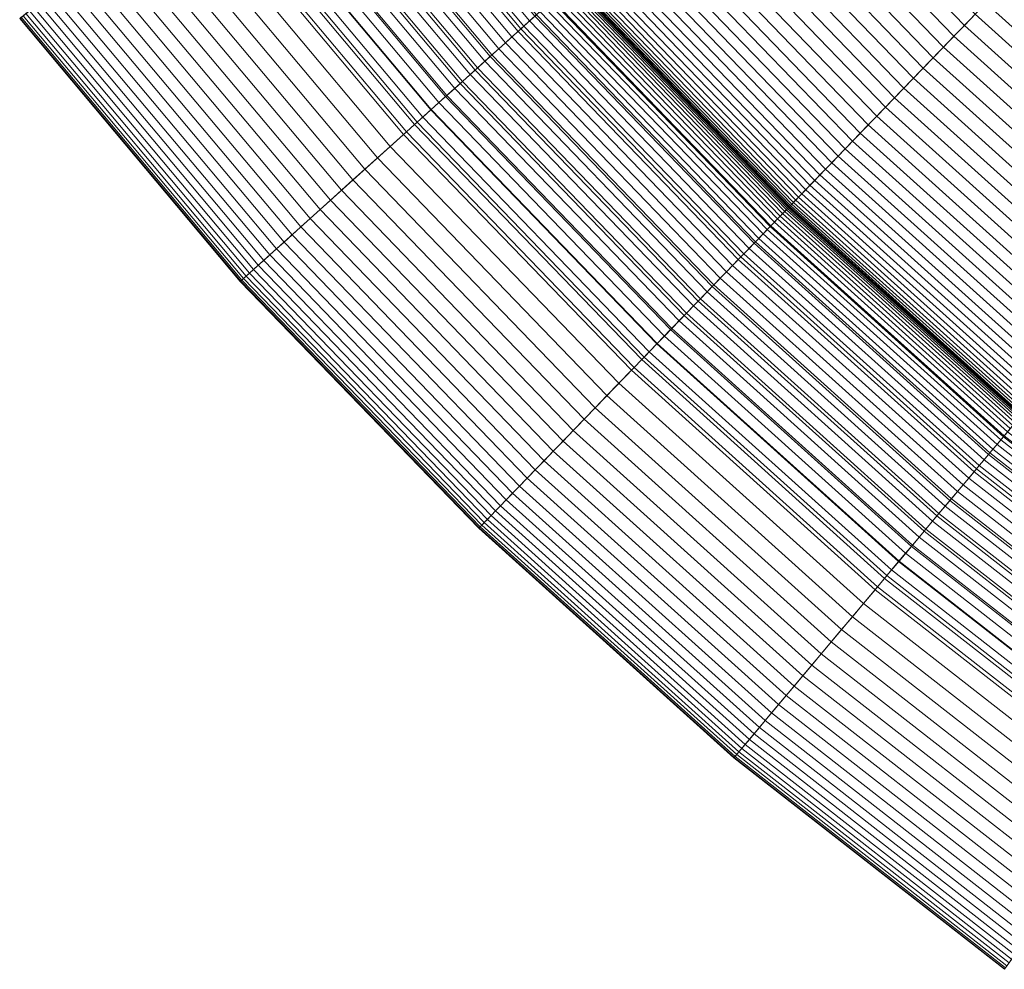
# Model space of a CAD drawing. Header units: millimetres. Extents: x -219 to 220, y -220 to 220.
# Tile 1 of 146: x -173 to -129, y -178 to -136. Entities that reach past the tile are written whole.
import ezdxf

# ---------------------------------------------------------------- set-up
doc = ezdxf.new("R2010")
doc.units = ezdxf.units.MM
doc.layers.add('LUCIDO_1', color=1, linetype='Continuous', lineweight=20, true_color=0xff0000)
doc.layers.add('Nessuna', color=7, linetype='Continuous', lineweight=9)

# ---------------------------------------------------------------- blocks, each defined once
blk = doc.blocks.new('Group-1')
at = {"layer": 'Nessuna', "color": 7, "linetype": 'Continuous', "lineweight": 9, "transparency": 33554687}
for points in [[(-139.402, -144.802, -79.962), (-149.159, -134.698, -79.962), (-37.582, -34.234, -89.301), (-35.105, -36.799, -89.301)], [(-128.963, -154.201, -79.962), (-139.402, -144.802, -79.962), (-35.105, -36.799, -89.301), (-32.454, -39.186, -89.301)], [(-117.895, -162.849, -79.962), (-128.963, -154.201, -79.962), (-32.454, -39.186, -89.301), (-29.644, -41.382, -89.301)], [(-150.552, -135.952, -79.756), (-159.665, -125.092, -79.756), (-158.929, -124.516, -79.881), (-149.857, -135.327, -79.881)], [(-149.924, -135.386, -3.656), (-158.999, -124.571, -3.656), (-159.251, -124.768, -3.284), (-150.162, -135.601, -3.284)], [(-151.241, -136.573, -79.587), (-160.396, -125.663, -79.587), (-159.665, -125.092, -79.756), (-150.552, -135.952, -79.756)], [(-150.413, -135.827, -2.929), (-159.518, -124.977, -2.929), (-159.798, -125.195, -2.59), (-150.677, -136.065, -2.59)], [(-150.162, -135.601, -3.284), (-159.251, -124.768, -3.284), (-159.518, -124.977, -2.929), (-150.413, -135.827, -2.929)], [(-150.954, -136.314, -2.27), (-160.091, -125.424, -2.27), (-160.396, -125.663, -1.968), (-151.241, -136.573, -1.968)], [(-150.677, -136.065, -2.59), (-159.798, -125.195, -2.59), (-160.091, -125.424, -2.27), (-150.954, -136.314, -2.27)], [(-151.924, -137.187, -79.375), (-161.12, -126.228, -79.375), (-160.396, -125.663, -79.587), (-151.241, -136.573, -79.587)], [(-151.539, -136.841, -1.685), (-160.712, -125.91, -1.685), (-161.039, -126.165, -1.423), (-151.848, -137.119, -1.423)], [(-151.241, -136.573, -1.968), (-160.396, -125.663, -1.968), (-160.712, -125.91, -1.685), (-151.539, -136.841, -1.685)], [(-130.226, -135.3, -60.595), (-139.343, -125.859, -60.595), (-139.855, -126.32, -60.435), (-130.705, -135.796, -60.435)], [(-152.598, -137.795, -79.12), (-161.835, -126.787, -79.12), (-161.12, -126.228, -79.375), (-151.924, -137.187, -79.375)], [(-151.848, -137.119, -1.423), (-161.039, -126.165, -1.423), (-161.375, -126.428, -1.181), (-152.165, -137.404, -1.181)], [(-130.705, -135.796, -60.435), (-139.855, -126.32, -60.435), (-140.361, -126.776, -60.244), (-131.177, -136.286, -60.244)], [(-153.263, -138.393, -78.822), (-162.54, -127.338, -78.822), (-161.835, -126.787, -79.12), (-152.598, -137.795, -79.12)], [(-152.491, -137.698, -0.96), (-161.721, -126.698, -0.96), (-162.074, -126.974, -0.761), (-152.824, -137.998, -0.761)], [(-152.165, -137.404, -1.181), (-161.375, -126.428, -1.181), (-161.721, -126.698, -0.96), (-152.491, -137.698, -0.96)], [(-131.177, -136.286, -60.244), (-140.361, -126.776, -60.244), (-140.859, -127.225, -60.02), (-131.643, -136.768, -60.02)], [(-153.165, -138.304, -0.585), (-162.435, -127.256, -0.585), (-162.802, -127.543, -0.431), (-153.511, -138.616, -0.431)], [(-152.824, -137.998, -0.761), (-162.074, -126.974, -0.761), (-162.435, -127.256, -0.585), (-153.165, -138.304, -0.585)], [(-131.643, -136.768, -60.02), (-140.859, -127.225, -60.02), (-141.35, -127.666, -59.766), (-132.102, -137.243, -59.766)], [(-153.917, -138.982, -78.482), (-163.233, -127.879, -78.482), (-162.54, -127.338, -78.822), (-153.263, -138.393, -78.822)], [(-153.511, -138.616, -0.431), (-162.802, -127.543, -0.431), (-163.175, -127.834, -0.3), (-153.862, -138.933, -0.3)], [(-132.102, -137.243, -59.766), (-141.35, -127.666, -59.766), (-141.83, -128.099, -59.48), (-132.551, -137.708, -59.48)], [(-154.218, -139.253, -0.192), (-163.553, -128.129, -0.192), (-163.934, -128.427, -0.108), (-154.578, -139.577, -0.108)], [(-154.558, -139.559, -78.101), (-163.913, -128.41, -78.101), (-163.233, -127.879, -78.482), (-153.917, -138.982, -78.482)], [(-153.862, -138.933, -0.3), (-163.175, -127.834, -0.3), (-163.553, -128.129, -0.192), (-154.218, -139.253, -0.192)], [(-132.551, -137.708, -59.48), (-141.83, -128.099, -59.48), (-142.301, -128.522, -59.164), (-132.991, -138.163, -59.164)], [(-155.185, -140.123, -77.68), (-164.577, -128.93, -77.68), (-163.913, -128.41, -78.101), (-154.558, -139.559, -78.101)], [(-154.578, -139.577, -0.108), (-163.934, -128.427, -0.108), (-164.318, -128.727, -0.048), (-154.94, -139.903, -0.048)], [(-132.991, -138.163, -59.164), (-142.301, -128.522, -59.164), (-142.759, -128.935, -58.819), (-133.419, -138.607, -58.819)], [(-155.796, -140.674, -77.22), (-165.226, -129.436, -77.22), (-164.577, -128.93, -77.68), (-155.185, -140.123, -77.68)], [(-155.303, -140.23, -0.012), (-164.703, -129.028, -0.012), (-165.09, -129.33), (-155.668, -140.559)], [(-154.94, -139.903, -0.048), (-164.318, -128.727, -0.048), (-164.703, -129.028, -0.012), (-155.303, -140.23, -0.012)], [(-133.419, -138.607, -58.819), (-142.759, -128.935, -58.819), (-143.205, -129.337, -58.445), (-133.836, -139.039, -58.445)], [(-155.668, -140.559), (-165.09, -129.33), (-172.97, -135.487), (-163.1, -147.25)], [(-156.391, -141.209, -76.721), (-165.856, -129.929, -76.721), (-165.226, -129.436, -77.22), (-155.796, -140.674, -77.22)], [(-133.836, -139.039, -58.445), (-143.205, -129.337, -58.445), (-143.638, -129.726, -58.043), (-134.24, -139.457, -58.043)], [(-156.968, -141.729, -76.186), (-166.468, -130.407, -76.186), (-165.856, -129.929, -76.721), (-156.391, -141.209, -76.721)], [(-134.24, -139.457, -58.043), (-143.638, -129.726, -58.043), (-144.056, -130.103, -57.615), (-134.631, -139.862, -57.615)], [(-134.631, -139.862, -57.615), (-144.056, -130.103, -57.615), (-144.458, -130.465, -57.16), (-135.007, -140.251, -57.16)], [(-157.525, -142.23, -75.614), (-167.059, -130.868, -75.614), (-166.468, -130.407, -76.186), (-156.968, -141.729, -76.186)], [(-135.368, -140.625, -56.68), (-144.844, -130.812, -56.68), (-145.213, -131.144, -56.176), (-135.713, -140.982, -56.176)], [(-135.007, -140.251, -57.16), (-144.458, -130.465, -57.16), (-144.844, -130.812, -56.68), (-135.368, -140.625, -56.68)], [(-158.061, -142.713, -75.008), (-167.628, -131.313, -75.008), (-167.059, -130.868, -75.614), (-157.525, -142.23, -75.614)], [(-135.713, -140.982, -56.176), (-145.213, -131.144, -56.176), (-145.563, -131.46, -55.65), (-136.041, -141.322, -55.65)], [(-158.576, -143.177, -74.368), (-168.173, -131.739, -74.368), (-167.628, -131.313, -75.008), (-158.061, -142.713, -75.008)], [(-136.041, -141.322, -55.65), (-145.563, -131.46, -55.65), (-145.895, -131.759, -55.102), (-136.351, -141.643, -55.102)], [(-159.068, -143.619, -73.696), (-168.695, -132.146, -73.696), (-168.173, -131.739, -74.368), (-158.576, -143.177, -74.368)], [(-136.643, -141.945, -54.533), (-146.208, -132.04, -54.533), (-146.5, -132.303, -53.945), (-136.916, -142.228, -53.945)], [(-136.351, -141.643, -55.102), (-145.895, -131.759, -55.102), (-146.208, -132.04, -54.533), (-136.643, -141.945, -54.533)], [(-159.978, -144.439, -72.263), (-169.66, -132.9, -72.263), (-169.191, -132.534, -72.994), (-159.535, -144.041, -72.994)], [(-159.535, -144.041, -72.994), (-169.191, -132.534, -72.994), (-168.695, -132.146, -73.696), (-159.068, -143.619, -73.696)], [(-137.169, -142.49, -53.339), (-146.771, -132.547, -53.339), (-147.021, -132.772, -52.717), (-137.403, -142.732, -52.717)], [(-136.916, -142.228, -53.945), (-146.5, -132.303, -53.945), (-146.771, -132.547, -53.339), (-137.169, -142.49, -53.339)], [(-160.394, -144.814, -71.505), (-170.101, -133.245, -71.505), (-169.66, -132.9, -72.263), (-159.978, -144.439, -72.263)], [(-137.615, -142.952, -52.08), (-147.248, -132.977, -52.08), (-147.453, -133.162, -51.429), (-137.807, -143.151, -51.429)], [(-137.403, -142.732, -52.717), (-147.021, -132.772, -52.717), (-147.248, -132.977, -52.08), (-137.615, -142.952, -52.08)], [(-160.784, -145.165, -70.721), (-170.514, -133.568, -70.721), (-170.101, -133.245, -71.505), (-160.394, -144.814, -71.505)], [(-137.977, -143.327, -50.765), (-147.635, -133.326, -50.765), (-147.794, -133.468, -50.091), (-138.125, -143.48, -50.091)], [(-137.807, -143.151, -51.429), (-147.453, -133.162, -51.429), (-147.635, -133.326, -50.765), (-137.977, -143.327, -50.765)], [(-161.478, -145.79, -69.084), (-171.251, -134.143, -69.084), (-170.898, -133.868, -69.914), (-161.145, -145.49, -69.914)], [(-161.145, -145.49, -69.914), (-170.898, -133.868, -69.914), (-170.514, -133.568, -70.721), (-160.784, -145.165, -70.721)], [(-138.573, -143.944, -9.02), (-148.272, -133.899, -9.02), (-148.317, -133.94, -8.533), (-138.615, -143.987, -8.533)], [(-138.548, -143.918, -9.509), (-148.246, -133.875, -9.509), (-148.272, -133.899, -9.02), (-138.573, -143.944, -9.02)], [(-138.539, -143.909, -10), (-148.237, -133.867, -10), (-148.246, -133.875, -9.509), (-138.548, -143.918, -9.509)], [(-138.528, -143.897, -46.611), (-148.224, -133.856, -46.611), (-148.237, -133.867, -45.904), (-138.539, -143.909, -45.904)], [(-138.539, -143.909, -45.904), (-148.237, -133.867, -45.904), (-148.237, -133.867, -10), (-138.539, -143.909, -10)], [(-138.493, -143.861, -47.317), (-148.187, -133.823, -47.317), (-148.224, -133.856, -46.611), (-138.528, -143.897, -46.611)], [(-138.435, -143.801, -48.019), (-148.125, -133.767, -48.019), (-148.187, -133.823, -47.317), (-138.493, -143.861, -47.317)], [(-138.355, -143.718, -48.716), (-148.039, -133.689, -48.716), (-148.125, -133.767, -48.019), (-138.435, -143.801, -48.019)], [(-138.251, -143.611, -49.408), (-147.928, -133.59, -49.408), (-148.039, -133.689, -48.716), (-138.355, -143.718, -48.716)], [(-138.125, -143.48, -50.091), (-147.794, -133.468, -50.091), (-147.928, -133.59, -49.408), (-138.251, -143.611, -49.408)], [(-119.122, -142.473, -60.875), (-128.766, -133.789, -60.875), (-129.256, -134.296, -60.815), (-119.575, -143.012, -60.815)], [(-161.782, -146.063, -68.234), (-171.572, -134.395, -68.234), (-171.251, -134.143, -69.084), (-161.478, -145.79, -69.084)], [(-138.945, -144.33, -6.631), (-148.671, -134.258, -6.631), (-148.802, -134.377, -6.173), (-139.068, -144.457, -6.173)], [(-138.838, -144.219, -7.097), (-148.557, -134.155, -7.097), (-148.671, -134.258, -6.631), (-138.945, -144.33, -6.631)], [(-138.748, -144.125, -7.57), (-148.459, -134.068, -7.57), (-148.557, -134.155, -7.097), (-138.838, -144.219, -7.097)], [(-138.673, -144.047, -8.049), (-148.379, -133.996, -8.049), (-148.459, -134.068, -7.57), (-138.748, -144.125, -7.57)], [(-138.615, -143.987, -8.533), (-148.317, -133.94, -8.533), (-148.379, -133.996, -8.049), (-138.673, -144.047, -8.049)], [(-119.575, -143.012, -60.815), (-129.256, -134.296, -60.815), (-129.743, -134.8, -60.721), (-120.025, -143.549, -60.721)], [(-162.297, -146.528, -66.481), (-172.12, -134.822, -66.481), (-171.862, -134.621, -67.366), (-162.055, -146.309, -67.366)], [(-162.055, -146.309, -67.366), (-171.862, -134.621, -67.366), (-171.572, -134.395, -68.234), (-161.782, -146.063, -68.234)], [(-140.054, -145.478, -79.881), (-149.857, -135.327, -79.881), (-149.159, -134.698, -79.962), (-139.402, -144.802, -79.962)], [(-139.36, -144.758, -5.286), (-149.114, -134.657, -5.286), (-149.294, -134.819, -4.859), (-139.528, -144.932, -4.859)], [(-139.206, -144.6, -5.724), (-148.95, -134.51, -5.724), (-149.114, -134.657, -5.286), (-139.36, -144.758, -5.286)], [(-139.068, -144.457, -6.173), (-148.802, -134.377, -6.173), (-148.95, -134.51, -5.724), (-139.206, -144.6, -5.724)], [(-162.836, -147.013, -63.75), (-172.691, -135.268, -63.75), (-172.534, -135.146, -64.671), (-162.688, -146.88, -64.671)], [(-162.688, -146.88, -64.671), (-172.534, -135.146, -64.671), (-172.344, -134.997, -65.583), (-162.509, -146.718, -65.583)], [(-162.509, -146.718, -65.583), (-172.344, -134.997, -65.583), (-172.12, -134.822, -66.481), (-162.297, -146.528, -66.481)], [(-139.906, -145.325, -4.043), (-149.699, -135.184, -4.043), (-149.924, -135.386, -3.656), (-140.116, -145.542, -3.656)], [(-139.71, -145.121, -4.444), (-149.489, -134.995, -4.444), (-149.699, -135.184, -4.043), (-139.906, -145.325, -4.043)], [(-139.528, -144.932, -4.859), (-149.294, -134.819, -4.859), (-149.489, -134.995, -4.444), (-139.71, -145.121, -4.444)], [(-120.025, -143.549, -60.721), (-129.743, -134.8, -60.721), (-130.226, -135.3, -60.595), (-120.473, -144.082, -60.595)], [(-163.1, -147.25, -60), (-172.97, -135.487, -60), (-172.953, -135.473, -60.943), (-163.083, -147.235, -60.943)], [(-163.1, -147.25), (-172.97, -135.487), (-172.97, -135.487, -60), (-163.1, -147.25, -60)], [(-163.083, -147.235, -60.943), (-172.953, -135.473, -60.943), (-172.9, -135.432, -61.883), (-163.034, -147.19, -61.883)], [(-163.034, -147.19, -61.883), (-172.9, -135.432, -61.883), (-172.813, -135.364, -62.82), (-162.951, -147.116, -62.82)], [(-162.951, -147.116, -62.82), (-172.813, -135.364, -62.82), (-172.691, -135.268, -63.75), (-162.836, -147.013, -63.75)], [(-140.704, -146.15, -79.756), (-150.552, -135.952, -79.756), (-149.857, -135.327, -79.881), (-140.054, -145.478, -79.881)], [(-140.339, -145.773, -3.284), (-150.162, -135.601, -3.284), (-150.413, -135.827, -2.929), (-140.574, -146.016, -2.929)], [(-140.116, -145.542, -3.656), (-149.924, -135.386, -3.656), (-150.162, -135.601, -3.284), (-140.339, -145.773, -3.284)], [(-120.473, -144.082, -60.595), (-130.226, -135.3, -60.595), (-130.705, -135.796, -60.435), (-120.915, -144.61, -60.435)], [(-141.348, -146.818, -79.587), (-151.241, -136.573, -79.587), (-150.552, -135.952, -79.756), (-140.704, -146.15, -79.756)], [(-140.821, -146.272, -2.59), (-150.677, -136.065, -2.59), (-150.954, -136.314, -2.27), (-141.079, -146.539, -2.27)], [(-140.574, -146.016, -2.929), (-150.413, -135.827, -2.929), (-150.677, -136.065, -2.59), (-140.821, -146.272, -2.59)], [(-120.915, -144.61, -60.435), (-130.705, -135.796, -60.435), (-131.177, -136.286, -60.244), (-121.353, -145.131, -60.244)], [(-141.079, -146.539, -2.27), (-150.954, -136.314, -2.27), (-151.241, -136.573, -1.968), (-141.348, -146.817, -1.968)], [(-121.353, -145.131, -60.244), (-131.177, -136.286, -60.244), (-131.643, -136.768, -60.02), (-121.784, -145.645, -60.02)], [(-141.986, -147.478, -79.375), (-151.924, -137.187, -79.375), (-151.241, -136.573, -79.587), (-141.348, -146.818, -79.587)], [(-141.627, -147.106, -1.685), (-151.539, -136.841, -1.685), (-151.848, -137.119, -1.423), (-141.915, -147.404, -1.423)], [(-141.348, -146.817, -1.968), (-151.241, -136.573, -1.968), (-151.539, -136.841, -1.685), (-141.627, -147.106, -1.685)], [(-121.784, -145.645, -60.02), (-131.643, -136.768, -60.02), (-132.102, -137.243, -59.766), (-122.208, -146.151, -59.766)], [(-142.617, -148.131, -79.12), (-152.598, -137.795, -79.12), (-151.924, -137.187, -79.375), (-141.986, -147.478, -79.375)], [(-142.211, -147.712, -1.181), (-152.165, -137.404, -1.181), (-152.491, -137.698, -0.96), (-142.516, -148.027, -0.96)], [(-141.915, -147.404, -1.423), (-151.848, -137.119, -1.423), (-152.165, -137.404, -1.181), (-142.211, -147.712, -1.181)], [(-122.208, -146.151, -59.766), (-132.102, -137.243, -59.766), (-132.551, -137.708, -59.48), (-122.624, -146.646, -59.48)], [(-143.238, -148.775, -78.822), (-153.263, -138.393, -78.822), (-152.598, -137.795, -79.12), (-142.617, -148.131, -79.12)], [(-142.516, -148.027, -0.96), (-152.491, -137.698, -0.96), (-152.824, -137.998, -0.761), (-142.828, -148.35, -0.761)], [(-122.624, -146.646, -59.48), (-132.551, -137.708, -59.48), (-132.991, -138.163, -59.164), (-123.031, -147.131, -59.164)], [(-143.146, -148.679, -0.585), (-153.165, -138.304, -0.585), (-153.511, -138.616, -0.431), (-143.469, -149.014, -0.431)], [(-142.828, -148.35, -0.761), (-152.824, -137.998, -0.761), (-153.165, -138.304, -0.585), (-143.146, -148.679, -0.585)], [(-123.031, -147.131, -59.164), (-132.991, -138.163, -59.164), (-133.419, -138.607, -58.819), (-123.427, -147.604, -58.819)], [(-143.849, -149.407, -78.482), (-153.917, -138.982, -78.482), (-153.263, -138.393, -78.822), (-143.238, -148.775, -78.822)], [(-143.469, -149.014, -0.431), (-153.511, -138.616, -0.431), (-153.862, -138.933, -0.3), (-143.798, -149.355, -0.3)], [(-123.427, -147.604, -58.819), (-133.419, -138.607, -58.819), (-133.836, -139.039, -58.445), (-123.813, -148.064, -58.445)], [(-144.448, -150.028, -78.101), (-154.558, -139.559, -78.101), (-153.917, -138.982, -78.482), (-143.849, -149.407, -78.482)], [(-143.798, -149.355, -0.3), (-153.862, -138.933, -0.3), (-154.218, -139.253, -0.192), (-144.131, -149.699, -0.192)], [(-123.813, -148.064, -58.445), (-133.836, -139.039, -58.445), (-134.24, -139.457, -58.043), (-124.187, -148.509, -58.043)], [(-145.034, -150.635, -77.68), (-155.185, -140.123, -77.68), (-154.558, -139.559, -78.101), (-144.448, -150.028, -78.101)], [(-144.467, -150.047, -0.108), (-154.578, -139.577, -0.108), (-154.94, -139.903, -0.048), (-144.805, -150.397, -0.048)], [(-144.131, -149.699, -0.192), (-154.218, -139.253, -0.192), (-154.578, -139.577, -0.108), (-144.467, -150.047, -0.108)], [(-124.187, -148.509, -58.043), (-134.24, -139.457, -58.043), (-134.631, -139.862, -57.615), (-124.549, -148.94, -57.615)], [(-144.805, -150.397, -0.048), (-154.94, -139.903, -0.048), (-155.303, -140.23, -0.012), (-145.145, -150.75, -0.012)], [(-124.549, -148.94, -57.615), (-134.631, -139.862, -57.615), (-135.007, -140.251, -57.16), (-124.897, -149.355, -57.16)], [(-145.606, -151.227, -77.22), (-155.796, -140.674, -77.22), (-155.185, -140.123, -77.68), (-145.034, -150.635, -77.68)], [(-145.145, -150.75, -0.012), (-155.303, -140.23, -0.012), (-155.668, -140.559), (-145.486, -151.102)], [(-124.897, -149.355, -57.16), (-135.007, -140.251, -57.16), (-135.368, -140.625, -56.68), (-125.231, -149.753, -56.68)], [(-145.486, -151.102), (-155.668, -140.559), (-163.1, -147.25), (-152.433, -158.296)], [(-146.162, -151.802, -76.721), (-156.391, -141.209, -76.721), (-155.796, -140.674, -77.22), (-145.606, -151.227, -77.22)], [(-125.231, -149.753, -56.68), (-135.368, -140.625, -56.68), (-135.713, -140.982, -56.176), (-125.55, -150.133, -56.176)], [(-146.701, -152.36, -76.186), (-156.968, -141.729, -76.186), (-156.391, -141.209, -76.721), (-146.162, -151.802, -76.721)], [(-125.853, -150.494, -55.65), (-136.041, -141.322, -55.65), (-136.351, -141.643, -55.102), (-126.14, -150.837, -55.102)], [(-125.55, -150.133, -56.176), (-135.713, -140.982, -56.176), (-136.041, -141.322, -55.65), (-125.853, -150.494, -55.65)], [(-147.221, -152.9, -75.614), (-157.525, -142.23, -75.614), (-156.968, -141.729, -76.186), (-146.701, -152.36, -76.186)], [(-126.14, -150.837, -55.102), (-136.351, -141.643, -55.102), (-136.643, -141.945, -54.533), (-126.41, -151.159, -54.533)], [(-147.723, -153.419, -75.008), (-158.061, -142.713, -75.008), (-157.525, -142.23, -75.614), (-147.221, -152.9, -75.614)], [(-126.663, -151.46, -53.945), (-136.916, -142.228, -53.945), (-137.169, -142.49, -53.339), (-126.897, -151.739, -53.339)], [(-126.41, -151.159, -54.533), (-136.643, -141.945, -54.533), (-136.916, -142.228, -53.945), (-126.663, -151.46, -53.945)], [(-148.204, -153.917, -74.368), (-158.576, -143.177, -74.368), (-158.061, -142.713, -75.008), (-147.723, -153.419, -75.008)], [(-126.897, -151.739, -53.339), (-137.169, -142.49, -53.339), (-137.403, -142.732, -52.717), (-127.113, -151.996, -52.717)], [(-127.487, -152.442, -51.429), (-137.807, -143.151, -51.429), (-137.977, -143.327, -50.765), (-127.645, -152.63, -50.765)], [(-127.31, -152.231, -52.08), (-137.615, -142.952, -52.08), (-137.807, -143.151, -51.429), (-127.487, -152.442, -51.429)], [(-127.113, -151.996, -52.717), (-137.403, -142.732, -52.717), (-137.615, -142.952, -52.08), (-127.31, -152.231, -52.08)], [(-148.664, -154.393, -73.696), (-159.068, -143.619, -73.696), (-158.576, -143.177, -74.368), (-148.204, -153.917, -74.368)], [(-127.782, -152.793, -50.091), (-138.125, -143.48, -50.091), (-138.251, -143.611, -49.408), (-127.899, -152.932, -49.408)], [(-127.645, -152.63, -50.765), (-137.977, -143.327, -50.765), (-138.125, -143.48, -50.091), (-127.782, -152.793, -50.091)], [(-149.101, -154.846, -72.994), (-159.535, -144.041, -72.994), (-159.068, -143.619, -73.696), (-148.664, -154.393, -73.696)], [(-128.235, -153.333, -8.533), (-138.615, -143.987, -8.533), (-138.673, -144.047, -8.049), (-128.289, -153.397, -8.049)], [(-128.196, -153.287, -9.02), (-138.573, -143.944, -9.02), (-138.615, -143.987, -8.533), (-128.235, -153.333, -8.533)], [(-128.173, -153.259, -9.509), (-138.548, -143.918, -9.509), (-138.573, -143.944, -9.02), (-128.196, -153.287, -9.02)], [(-128.165, -153.25, -10), (-138.539, -143.909, -10), (-138.548, -143.918, -9.509), (-128.173, -153.259, -9.509)], [(-128.154, -153.237, -46.611), (-138.528, -143.897, -46.611), (-138.539, -143.909, -45.904), (-128.165, -153.25, -45.904)], [(-128.165, -153.25, -45.904), (-138.539, -143.909, -45.904), (-138.539, -143.909, -10), (-128.165, -153.25, -10)], [(-128.122, -153.199, -47.317), (-138.493, -143.861, -47.317), (-138.528, -143.897, -46.611), (-128.154, -153.237, -46.611)], [(-128.069, -153.135, -48.019), (-138.435, -143.801, -48.019), (-138.493, -143.861, -47.317), (-128.122, -153.199, -47.317)], [(-127.994, -153.046, -48.716), (-138.355, -143.718, -48.716), (-138.435, -143.801, -48.019), (-128.069, -153.135, -48.019)], [(-127.899, -152.932, -49.408), (-138.251, -143.611, -49.408), (-138.355, -143.718, -48.716), (-127.994, -153.046, -48.716)], [(-149.904, -155.677, -71.505), (-160.394, -144.814, -71.505), (-159.978, -144.439, -72.263), (-149.514, -155.274, -72.263)], [(-149.514, -155.274, -72.263), (-159.978, -144.439, -72.263), (-159.535, -144.041, -72.994), (-149.101, -154.846, -72.994)], [(-128.654, -153.833, -6.173), (-139.068, -144.457, -6.173), (-139.206, -144.6, -5.724), (-128.782, -153.985, -5.724)], [(-128.541, -153.698, -6.631), (-138.945, -144.33, -6.631), (-139.068, -144.457, -6.173), (-128.654, -153.833, -6.173)], [(-128.442, -153.58, -7.097), (-138.838, -144.219, -7.097), (-138.945, -144.33, -6.631), (-128.541, -153.698, -6.631)], [(-128.358, -153.48, -7.57), (-138.748, -144.125, -7.57), (-138.838, -144.219, -7.097), (-128.442, -153.58, -7.097)], [(-128.289, -153.397, -8.049), (-138.673, -144.047, -8.049), (-138.748, -144.125, -7.57), (-128.358, -153.48, -7.57)], [(-150.268, -156.054, -70.721), (-160.784, -145.165, -70.721), (-160.394, -144.814, -71.505), (-149.904, -155.677, -71.505)], [(-129.567, -154.921, -79.881), (-140.054, -145.478, -79.881), (-139.402, -144.802, -79.962), (-128.963, -154.201, -79.962)], [(-128.924, -154.155, -5.286), (-139.36, -144.758, -5.286), (-139.528, -144.932, -4.859), (-129.08, -154.34, -4.859)], [(-128.782, -153.985, -5.724), (-139.206, -144.6, -5.724), (-139.36, -144.758, -5.286), (-128.924, -154.155, -5.286)], [(-150.606, -156.404, -69.914), (-161.145, -145.49, -69.914), (-160.784, -145.165, -70.721), (-150.268, -156.054, -70.721)], [(-129.43, -154.758, -4.043), (-139.906, -145.325, -4.043), (-140.116, -145.542, -3.656), (-129.624, -154.989, -3.656)], [(-129.248, -154.541, -4.444), (-139.71, -145.121, -4.444), (-139.906, -145.325, -4.043), (-129.43, -154.758, -4.043)], [(-129.08, -154.34, -4.859), (-139.528, -144.932, -4.859), (-139.71, -145.121, -4.444), (-129.248, -154.541, -4.444)], [(-151.2, -157.02, -68.234), (-161.782, -146.063, -68.234), (-161.478, -145.79, -69.084), (-150.917, -156.726, -69.084)], [(-150.917, -156.726, -69.084), (-161.478, -145.79, -69.084), (-161.145, -145.49, -69.914), (-150.606, -156.404, -69.914)], [(-130.168, -155.637, -79.756), (-140.704, -146.15, -79.756), (-140.054, -145.478, -79.881), (-129.567, -154.921, -79.881)], [(-129.83, -155.234, -3.284), (-140.339, -145.773, -3.284), (-140.574, -146.016, -2.929), (-130.048, -155.494, -2.929)], [(-129.624, -154.989, -3.656), (-140.116, -145.542, -3.656), (-140.339, -145.773, -3.284), (-129.83, -155.234, -3.284)], [(-151.456, -157.285, -67.366), (-162.055, -146.309, -67.366), (-161.782, -146.063, -68.234), (-151.2, -157.02, -68.234)], [(-130.764, -156.347, -79.587), (-141.348, -146.818, -79.587), (-140.704, -146.15, -79.756), (-130.168, -155.637, -79.756)], [(-130.048, -155.494, -2.929), (-140.574, -146.016, -2.929), (-140.821, -146.272, -2.59), (-130.276, -155.766, -2.59)], [(-151.88, -157.724, -65.583), (-162.509, -146.718, -65.583), (-162.297, -146.528, -66.481), (-151.683, -157.519, -66.481)], [(-151.683, -157.519, -66.481), (-162.297, -146.528, -66.481), (-162.055, -146.309, -67.366), (-151.456, -157.285, -67.366)], [(-130.515, -156.051, -2.27), (-141.079, -146.539, -2.27), (-141.348, -146.817, -1.968), (-130.764, -156.347, -1.968)], [(-130.276, -155.766, -2.59), (-140.821, -146.272, -2.59), (-141.079, -146.539, -2.27), (-130.515, -156.051, -2.27)], [(-152.371, -158.232, -61.883), (-163.034, -147.19, -61.883), (-162.951, -147.116, -62.82), (-152.294, -158.152, -62.82)], [(-152.294, -158.152, -62.82), (-162.951, -147.116, -62.82), (-162.836, -147.013, -63.75), (-152.186, -158.041, -63.75)], [(-152.186, -158.041, -63.75), (-162.836, -147.013, -63.75), (-162.688, -146.88, -64.671), (-152.048, -157.898, -64.671)], [(-152.048, -157.898, -64.671), (-162.688, -146.88, -64.671), (-162.509, -146.718, -65.583), (-151.88, -157.724, -65.583)], [(-131.355, -157.051, -79.375), (-141.986, -147.478, -79.375), (-141.348, -146.818, -79.587), (-130.764, -156.347, -79.587)], [(-131.022, -156.655, -1.685), (-141.627, -147.106, -1.685), (-141.915, -147.404, -1.423), (-131.288, -156.972, -1.423)], [(-130.764, -156.347, -1.968), (-141.348, -146.817, -1.968), (-141.627, -147.106, -1.685), (-131.022, -156.655, -1.685)], [(-152.433, -158.296, -60), (-163.1, -147.25, -60), (-163.083, -147.235, -60.943), (-152.417, -158.28, -60.943)], [(-152.433, -158.296), (-163.1, -147.25), (-163.1, -147.25, -60), (-152.433, -158.296, -60)], [(-152.417, -158.28, -60.943), (-163.083, -147.235, -60.943), (-163.034, -147.19, -61.883), (-152.371, -158.232, -61.883)], [(-131.938, -157.746, -79.12), (-142.617, -148.131, -79.12), (-141.986, -147.478, -79.375), (-131.355, -157.051, -79.375)], [(-131.288, -156.972, -1.423), (-141.915, -147.404, -1.423), (-142.211, -147.712, -1.181), (-131.563, -157.299, -1.181)], [(-131.563, -157.299, -1.181), (-142.211, -147.712, -1.181), (-142.516, -148.027, -0.96), (-131.845, -157.635, -0.96)], [(-132.513, -158.431, -78.822), (-143.238, -148.775, -78.822), (-142.617, -148.131, -79.12), (-131.938, -157.746, -79.12)], [(-132.133, -157.979, -0.761), (-142.828, -148.35, -0.761), (-143.146, -148.679, -0.585), (-132.428, -158.33, -0.585)], [(-131.845, -157.635, -0.96), (-142.516, -148.027, -0.96), (-142.828, -148.35, -0.761), (-132.133, -157.979, -0.761)], [(-133.078, -159.105, -78.482), (-143.849, -149.407, -78.482), (-143.238, -148.775, -78.822), (-132.513, -158.431, -78.822)], [(-132.428, -158.33, -0.585), (-143.146, -148.679, -0.585), (-143.469, -149.014, -0.431), (-132.727, -158.687, -0.431)], [(-132.727, -158.687, -0.431), (-143.469, -149.014, -0.431), (-143.798, -149.355, -0.3), (-133.031, -159.049, -0.3)], [(-133.339, -159.416, -0.192), (-144.131, -149.699, -0.192), (-144.467, -150.047, -0.108), (-133.65, -159.786, -0.108)], [(-133.633, -159.766, -78.101), (-144.448, -150.028, -78.101), (-143.849, -149.407, -78.482), (-133.078, -159.105, -78.482)], [(-133.031, -159.049, -0.3), (-143.798, -149.355, -0.3), (-144.131, -149.699, -0.192), (-133.339, -159.416, -0.192)], [(-134.175, -160.412, -77.68), (-145.034, -150.635, -77.68), (-144.448, -150.028, -78.101), (-133.633, -159.766, -78.101)], [(-133.65, -159.786, -0.108), (-144.467, -150.047, -0.108), (-144.805, -150.397, -0.048), (-133.963, -160.16, -0.048)], [(-134.704, -161.043, -77.22), (-145.606, -151.227, -77.22), (-145.034, -150.635, -77.68), (-134.175, -160.412, -77.68)], [(-133.963, -160.16, -0.048), (-144.805, -150.397, -0.048), (-145.145, -150.75, -0.012), (-134.278, -160.535, -0.012)], [(-134.278, -160.535, -0.012), (-145.145, -150.75, -0.012), (-145.486, -151.102), (-134.593, -160.91)], [(-134.593, -160.91), (-145.486, -151.102), (-152.433, -158.296), (-141.021, -168.571)], [(-135.218, -161.656, -76.721), (-146.162, -151.802, -76.721), (-145.606, -151.227, -77.22), (-134.704, -161.043, -77.22)], [(-135.717, -162.25, -76.186), (-146.701, -152.36, -76.186), (-146.162, -151.802, -76.721), (-135.218, -161.656, -76.721)], [(-136.199, -162.824, -75.614), (-147.221, -152.9, -75.614), (-146.701, -152.36, -76.186), (-135.717, -162.25, -76.186)], [(-136.663, -163.377, -75.008), (-147.723, -153.419, -75.008), (-147.221, -152.9, -75.614), (-136.199, -162.824, -75.614)], [(-137.108, -163.908, -74.368), (-148.204, -153.917, -74.368), (-147.723, -153.419, -75.008), (-136.663, -163.377, -75.008)], [(-137.534, -164.415, -73.696), (-148.664, -154.393, -73.696), (-148.204, -153.917, -74.368), (-137.108, -163.908, -74.368)], [(-117.859, -162.8, -5.286), (-128.924, -154.155, -5.286), (-129.08, -154.34, -4.859), (-118.001, -162.996, -4.859)], [(-117.729, -162.621, -5.724), (-128.782, -153.985, -5.724), (-128.924, -154.155, -5.286), (-117.859, -162.8, -5.286)], [(-137.938, -164.897, -72.994), (-149.101, -154.846, -72.994), (-148.664, -154.393, -73.696), (-137.534, -164.415, -73.696)], [(-118.447, -163.609, -79.881), (-129.567, -154.921, -79.881), (-128.963, -154.201, -79.962), (-117.895, -162.849, -79.962)], [(-118.155, -163.208, -4.444), (-129.248, -154.541, -4.444), (-129.43, -154.758, -4.043), (-118.321, -163.437, -4.043)], [(-118.001, -162.996, -4.859), (-129.08, -154.34, -4.859), (-129.248, -154.541, -4.444), (-118.155, -163.208, -4.444)], [(-138.321, -165.353, -72.263), (-149.514, -155.274, -72.263), (-149.101, -154.846, -72.994), (-137.938, -164.897, -72.994)], [(-118.996, -164.365, -79.756), (-130.168, -155.637, -79.756), (-129.567, -154.921, -79.881), (-118.447, -163.609, -79.881)], [(-118.499, -163.681, -3.656), (-129.624, -154.989, -3.656), (-129.83, -155.234, -3.284), (-118.687, -163.94, -3.284)], [(-118.321, -163.437, -4.043), (-129.43, -154.758, -4.043), (-129.624, -154.989, -3.656), (-118.499, -163.681, -3.656)], [(-138.681, -165.782, -71.505), (-149.904, -155.677, -71.505), (-149.514, -155.274, -72.263), (-138.321, -165.353, -72.263)], [(-118.687, -163.94, -3.284), (-129.83, -155.234, -3.284), (-130.048, -155.494, -2.929), (-118.886, -164.214, -2.929)], [(-139.018, -166.184, -70.721), (-150.268, -156.054, -70.721), (-149.904, -155.677, -71.505), (-138.681, -165.782, -71.505)], [(-119.541, -165.116, -79.587), (-130.764, -156.347, -79.587), (-130.168, -155.637, -79.756), (-118.996, -164.365, -79.756)], [(-119.095, -164.502, -2.59), (-130.276, -155.766, -2.59), (-130.515, -156.051, -2.27), (-119.314, -164.802, -2.27)], [(-118.886, -164.214, -2.929), (-130.048, -155.494, -2.929), (-130.276, -155.766, -2.59), (-119.095, -164.502, -2.59)], [(-139.331, -166.556, -69.914), (-150.606, -156.404, -69.914), (-150.268, -156.054, -70.721), (-139.018, -166.184, -70.721)], [(-120.081, -165.859, -79.375), (-131.355, -157.051, -79.375), (-130.764, -156.347, -79.587), (-119.541, -165.116, -79.587)], [(-119.541, -165.115, -1.968), (-130.764, -156.347, -1.968), (-131.022, -156.655, -1.685), (-119.777, -165.44, -1.685)], [(-119.314, -164.802, -2.27), (-130.515, -156.051, -2.27), (-130.764, -156.347, -1.968), (-119.541, -165.115, -1.968)], [(-139.881, -167.212, -68.234), (-151.2, -157.02, -68.234), (-150.917, -156.726, -69.084), (-139.618, -166.899, -69.084)], [(-139.618, -166.899, -69.084), (-150.917, -156.726, -69.084), (-150.606, -156.404, -69.914), (-139.331, -166.556, -69.914)], [(-119.777, -165.44, -1.685), (-131.022, -156.655, -1.685), (-131.288, -156.972, -1.423), (-120.021, -165.776, -1.423)], [(-140.117, -167.494, -67.366), (-151.456, -157.285, -67.366), (-151.2, -157.02, -68.234), (-139.881, -167.212, -68.234)], [(-120.615, -166.593, -79.12), (-131.938, -157.746, -79.12), (-131.355, -157.051, -79.375), (-120.081, -165.859, -79.375)], [(-120.021, -165.776, -1.423), (-131.288, -156.972, -1.423), (-131.563, -157.299, -1.181), (-120.272, -166.121, -1.181)], [(-140.51, -167.962, -65.583), (-151.88, -157.724, -65.583), (-151.683, -157.519, -66.481), (-140.327, -167.744, -66.481)], [(-140.327, -167.744, -66.481), (-151.683, -157.519, -66.481), (-151.456, -157.285, -67.366), (-140.117, -167.494, -67.366)], [(-120.529, -166.476, -0.96), (-131.845, -157.635, -0.96), (-132.133, -157.979, -0.761), (-120.793, -166.839, -0.761)], [(-120.272, -166.121, -1.181), (-131.563, -157.299, -1.181), (-131.845, -157.635, -0.96), (-120.529, -166.476, -0.96)], [(-140.893, -168.418, -62.82), (-152.294, -158.152, -62.82), (-152.186, -158.041, -63.75), (-140.793, -168.299, -63.75)], [(-140.793, -168.299, -63.75), (-152.186, -158.041, -63.75), (-152.048, -157.898, -64.671), (-140.665, -168.147, -64.671)], [(-140.665, -168.147, -64.671), (-152.048, -157.898, -64.671), (-151.88, -157.724, -65.583), (-140.51, -167.962, -65.583)], [(-121.14, -167.317, -78.822), (-132.513, -158.431, -78.822), (-131.938, -157.746, -79.12), (-120.615, -166.593, -79.12)], [(-120.793, -166.839, -0.761), (-132.133, -157.979, -0.761), (-132.428, -158.33, -0.585), (-121.062, -167.209, -0.585)], [(-141.021, -168.571, -60), (-152.433, -158.296, -60), (-152.417, -158.28, -60.943), (-141.007, -168.554, -60.943)], [(-141.021, -168.571), (-152.433, -158.296), (-152.433, -158.296, -60), (-141.021, -168.571, -60)], [(-141.007, -168.554, -60.943), (-152.417, -158.28, -60.943), (-152.371, -158.232, -61.883), (-140.964, -168.503, -61.883)], [(-140.964, -168.503, -61.883), (-152.371, -158.232, -61.883), (-152.294, -158.152, -62.82), (-140.893, -168.418, -62.82)], [(-121.657, -168.028, -78.482), (-133.078, -159.105, -78.482), (-132.513, -158.431, -78.822), (-121.14, -167.317, -78.822)], [(-121.062, -167.209, -0.585), (-132.428, -158.33, -0.585), (-132.727, -158.687, -0.431), (-121.336, -167.586, -0.431)], [(-121.336, -167.586, -0.431), (-132.727, -158.687, -0.431), (-133.031, -159.049, -0.3), (-121.614, -167.969, -0.3)], [(-121.896, -168.356, -0.192), (-133.339, -159.416, -0.192), (-133.65, -159.786, -0.108), (-122.18, -168.748, -0.108)], [(-122.164, -168.726, -78.101), (-133.633, -159.766, -78.101), (-133.078, -159.105, -78.482), (-121.657, -168.028, -78.482)], [(-121.614, -167.969, -0.3), (-133.031, -159.049, -0.3), (-133.339, -159.416, -0.192), (-121.896, -168.356, -0.192)], [(-122.66, -169.409, -77.68), (-134.175, -160.412, -77.68), (-133.633, -159.766, -78.101), (-122.164, -168.726, -78.101)], [(-122.18, -168.748, -0.108), (-133.65, -159.786, -0.108), (-133.963, -160.16, -0.048), (-122.466, -169.142, -0.048)], [(-122.466, -169.142, -0.048), (-133.963, -160.16, -0.048), (-134.278, -160.535, -0.012), (-122.754, -169.538, -0.012)], [(-123.144, -170.074, -77.22), (-134.704, -161.043, -77.22), (-134.175, -160.412, -77.68), (-122.66, -169.409, -77.68)], [(-122.754, -169.538, -0.012), (-134.278, -160.535, -0.012), (-134.593, -160.91), (-123.043, -169.935)], [(-123.043, -169.935), (-134.593, -160.91), (-141.021, -168.571), (-128.92, -178.025)], [(-123.614, -170.722, -76.721), (-135.218, -161.656, -76.721), (-134.704, -161.043, -77.22), (-123.144, -170.074, -77.22)], [(-124.07, -171.349, -76.186), (-135.717, -162.25, -76.186), (-135.218, -161.656, -76.721), (-123.614, -170.722, -76.721)], [(-124.511, -171.956, -75.614), (-136.199, -162.824, -75.614), (-135.717, -162.25, -76.186), (-124.07, -171.349, -76.186)], [(-124.935, -172.54, -75.008), (-136.663, -163.377, -75.008), (-136.199, -162.824, -75.614), (-124.511, -171.956, -75.614)], [(-125.343, -173.1, -74.368), (-137.108, -163.908, -74.368), (-136.663, -163.377, -75.008), (-124.935, -172.54, -75.008)], [(-125.731, -173.636, -73.696), (-137.534, -164.415, -73.696), (-137.108, -163.908, -74.368), (-125.343, -173.1, -74.368)], [(-126.101, -174.145, -72.994), (-137.938, -164.897, -72.994), (-137.534, -164.415, -73.696), (-125.731, -173.636, -73.696)], [(-126.451, -174.626, -72.263), (-138.321, -165.353, -72.263), (-137.938, -164.897, -72.994), (-126.101, -174.145, -72.994)], [(-126.781, -175.08, -71.505), (-138.681, -165.782, -71.505), (-138.321, -165.353, -72.263), (-126.451, -174.626, -72.263)], [(-127.089, -175.504, -70.721), (-139.018, -166.184, -70.721), (-138.681, -165.782, -71.505), (-126.781, -175.08, -71.505)], [(-127.375, -175.897, -69.914), (-139.331, -166.556, -69.914), (-139.018, -166.184, -70.721), (-127.089, -175.504, -70.721)], [(-127.878, -176.59, -68.234), (-139.881, -167.212, -68.234), (-139.618, -166.899, -69.084), (-127.638, -176.26, -69.084)], [(-127.638, -176.26, -69.084), (-139.618, -166.899, -69.084), (-139.331, -166.556, -69.914), (-127.375, -175.897, -69.914)], [(-128.094, -176.888, -67.366), (-140.117, -167.494, -67.366), (-139.881, -167.212, -68.234), (-127.878, -176.59, -68.234)], [(-128.453, -177.382, -65.583), (-140.51, -167.962, -65.583), (-140.327, -167.744, -66.481), (-128.286, -177.152, -66.481)], [(-128.286, -177.152, -66.481), (-140.327, -167.744, -66.481), (-140.117, -167.494, -67.366), (-128.094, -176.888, -67.366)], [(-128.712, -177.738, -63.75), (-140.793, -168.299, -63.75), (-140.665, -168.147, -64.671), (-128.595, -177.577, -64.671)], [(-128.595, -177.577, -64.671), (-140.665, -168.147, -64.671), (-140.51, -167.962, -65.583), (-128.453, -177.382, -65.583)], [(-128.92, -178.025, -60), (-141.021, -168.571, -60), (-141.007, -168.554, -60.943), (-128.907, -178.007, -60.943)], [(-128.92, -178.025), (-141.021, -168.571), (-141.021, -168.571, -60), (-128.92, -178.025, -60)], [(-128.907, -178.007, -60.943), (-141.007, -168.554, -60.943), (-140.964, -168.503, -61.883), (-128.868, -177.953, -61.883)], [(-128.868, -177.953, -61.883), (-140.964, -168.503, -61.883), (-140.893, -168.418, -62.82), (-128.803, -177.863, -62.82)], [(-128.803, -177.863, -62.82), (-140.893, -168.418, -62.82), (-140.793, -168.299, -63.75), (-128.712, -177.738, -63.75)]]:
    blk.add_3dface(points, dxfattribs=at)

msp = doc.modelspace()

# ---------------------------------------------------------------- block references
at = {"layer": 'LUCIDO_1', "color": 7, "transparency": 33554687}
msp.add_blockref('Group-1', (0, 0), dxfattribs=at)

doc.saveas('drawing.dxf')
